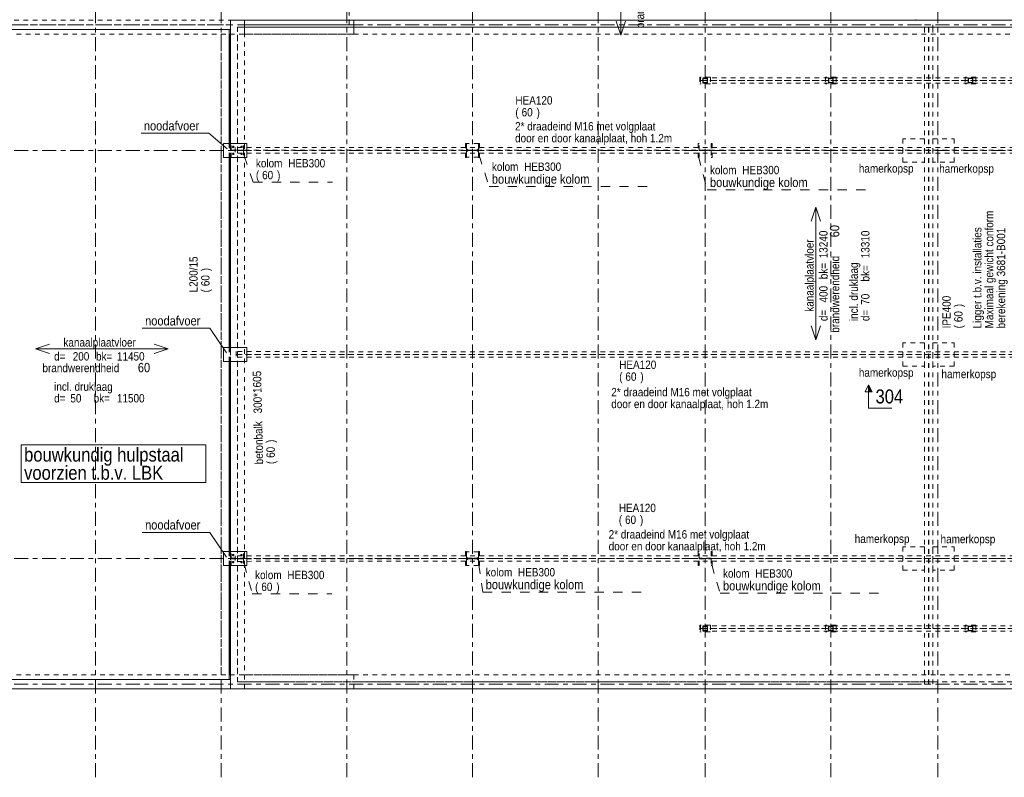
# Model space of a CAD drawing. Header units: millimetres. Extents: x -931 to -90, y -1396 to -802.
# Tile 19 of 29: x -760 to -548, y -1103 to -940. Entities that reach past the tile are written whole.
import ezdxf

# ---------------------------------------------------------------- set-up
doc = ezdxf.new("R2010")
doc.units = ezdxf.units.MM
for name, pattern in [('XKITLINE00', [0]), ('XKITLINE01', [4, 1, -1, 1, -1]), ('XKITLINE02', [4, 2, -2]), ('XKITLINE03', [6, 3, -1, 1, -1])]:
    doc.linetypes.add(name, pattern=pattern)
for name, color, linetype, lineweight in [('Onderbreken', 7, 'Continuous', 0), ('Onderdeel', 2, 'Continuous', 0), ('Onderdeel label', 2, 'Continuous', 0), ('Stramien', 4, 'Continuous', 0), ('Tekst', 7, 'Continuous', 0)]:
    doc.layers.add(name, color=color, linetype=linetype, lineweight=lineweight)
doc.styles.add('ARIAL', font='arial.ttf')

msp = doc.modelspace()

# ---------------------------------------------------------------- hatches: boundary and pattern name
at = {"layer": 'Onderbreken'}
msp.add_hatch(color=256, dxfattribs=at).paths.add_polyline_path([(-577.21, -1020.18), (-577.21, -1018.68), (-576.46, -1020.18)], flags=17)

# ---------------------------------------------------------------- linework, layer by layer
at = {"layer": 'Onderbreken', "linetype": 'XKITLINE00', "lineweight": 0}
for p, q in [((-577.96, -1020.18), (-577.21, -1018.68)), ((-577.21, -1018.68), (-576.46, -1020.18)), ((-577.21, -1023.68), (-577.21, -1018.68)), ((-576.46, -1020.18), (-577.96, -1020.18)), ((-577.21, -1023.68), (-572.21, -1023.68))]:
    msp.add_line(p, q, dxfattribs=at)
at = {"layer": 'Onderdeel', "linetype": 'XKITLINE01', "lineweight": 0}
for p, q in [((-688.81, -938.32), (-688.81, -940.32)), ((-860.81, -940.32), (-687.82, -940.32)), ((-714.34, -941.31), (-800.91, -941.32)), ((-800.91, -941.32), (-714.34, -941.31)), ((-714.34, -941.31), (-714.34, -940.32)), ((-714.34, -1084.01), (-714.34, -940.32)), ((-714.34, -940.32), (-711.34, -940.32)), ((-714.34, -940.32), (-712.84, -940.32)), ((-714.34, -940.32), (-711.34, -940.32)), ((-714.34, -940.32), (-714.34, -941.31)), ((-714.34, -942.31), (-714.34, -941.31)), ((-711.34, -940.32), (-712.84, -940.32)), ((-711.34, -941.81), (-711.34, -940.32)), ((-711.34, -940.32), (-711.34, -941.81)), ((-711.34, -941.32), (-711.34, -940.32)), ((-711.34, -940.32), (-687.82, -940.32)), ((-711.34, -941.81), (-711.34, -940.32)), ((-711.34, -941.32), (-688.81, -941.32)), ((-687.82, -941.32), (-711.34, -941.33)), ((-688.81, -941.32), (-711.34, -941.33)), ((-711.34, -941.33), (-711.34, -943.33)), ((-688.81, -941.32), (-688.81, -940.31)), ((-688.81, -940.32), (-567.08, -940.32)), ((-688.81, -941.32), (-688.81, -941.32)), ((-687.82, -940.32), (-480.82, -940.32)), ((-687.82, -941.81), (-687.82, -940.32)), ((-687.82, -943.32), (-687.82, -940.32)), ((-687.82, -941.81), (-687.82, -940.32)), ((-687.82, -941.32), (-687.82, -943.32)), ((-567.08, -940.31), (-567.08, -940.32)), ((-567.08, -940.32), (-567.08, -940.31)), ((-565.21, -941.32), (-563.41, -941.32)), ((-565.21, -1083.01), (-565.21, -941.32)), ((-564.36, -1083.01), (-564.36, -941.32)), ((-564.27, -1083.01), (-564.27, -941.32)), ((-563.41, -941.81), (-563.41, -941.32)), ((-770.31, -942.32), (-714.64, -942.31)), ((-770.31, -943.32), (-714.64, -943.32)), ((-769.31, -942.32), (-714.64, -942.32)), ((-716.34, -943.32), (-714.64, -943.32)), ((-716.34, -943.32), (-716.34, -1081.01)), ((-714.49, -943.32), (-687.82, -943.32)), ((-714.34, -943.33), (-714.34, -942.31)), ((-714.34, -943.32), (-714.34, -1081.01)), ((-711.34, -941.81), (-712.84, -941.81)), ((-712.84, -941.81), (-712.84, -1082.51)), ((-712.84, -941.81), (-712.84, -1082.51)), ((-712.84, -1082.51), (-712.84, -941.82)), ((-712.84, -941.82), (-712.84, -1082.51)), ((-711.34, -1084.01), (-711.34, -941.82)), ((-711.34, -943.32), (-711.34, -941.82)), ((-711.34, -943.33), (-687.82, -943.32)), ((-711.34, -943.32), (-687.82, -943.32)), ((-687.82, -943.32), (-687.82, -941.82)), ((-687.82, -943.32), (-687.82, -941.82)), ((-480.82, -943.32), (-687.82, -943.32)), ((-563.41, -1083.01), (-563.41, -941.82)), ((-611.16, -952.58), (-613.46, -952.58)), ((-613.46, -952.58), (-613.46, -954.03)), ((-611.16, -954.03), (-613.46, -954.03)), ((-481.82, -952.7), (-613.31, -952.7)), ((-613.31, -952.7), (-613.31, -953.9)), ((-613.31, -953.28), (-481.82, -953.28)), ((-481.82, -953.33), (-613.31, -953.33)), ((-481.82, -953.9), (-613.31, -953.9)), ((-612.81, -952.8), (-612.81, -953.8)), ((-611.81, -952.8), (-612.81, -952.8)), ((-612.81, -953.8), (-611.81, -953.8)), ((-612.76, -953.75), (-612.76, -952.85)), ((-612.76, -952.85), (-611.86, -952.85)), ((-611.86, -953.75), (-612.76, -953.75)), ((-611.86, -952.85), (-611.86, -953.75)), ((-611.81, -953.8), (-611.81, -952.8)), ((-611.16, -952.58), (-611.16, -954.03)), ((-584.16, -952.58), (-586.46, -952.58)), ((-586.46, -952.58), (-586.46, -954.03)), ((-584.16, -954.03), (-586.46, -954.03)), ((-585.81, -952.8), (-585.81, -953.8)), ((-584.81, -952.8), (-585.81, -952.8)), ((-585.81, -953.8), (-584.81, -953.8)), ((-585.76, -953.75), (-585.76, -952.85)), ((-585.76, -952.85), (-584.86, -952.85)), ((-584.86, -953.75), (-585.76, -953.75)), ((-584.86, -952.85), (-584.86, -953.75)), ((-584.81, -953.8), (-584.81, -952.8)), ((-584.16, -952.58), (-584.16, -954.03)), ((-554.16, -952.58), (-556.46, -952.58)), ((-556.46, -952.58), (-556.46, -954.03)), ((-554.16, -954.03), (-556.46, -954.03)), ((-555.81, -952.8), (-555.81, -953.8)), ((-554.81, -952.8), (-555.81, -952.8)), ((-555.81, -953.8), (-554.81, -953.8)), ((-555.76, -953.75), (-555.76, -952.85)), ((-555.76, -952.85), (-554.86, -952.85)), ((-554.86, -953.75), (-555.76, -953.75)), ((-554.86, -952.85), (-554.86, -953.75)), ((-554.81, -953.8), (-554.81, -952.8)), ((-554.16, -952.58), (-554.16, -954.03)), ((-714.64, -969.81), (-714.64, -966.81)), ((-714.49, -969.81), (-714.49, -966.81)), ((-714.34, -969.81), (-714.34, -966.81)), ((-711.34, -966.81), (-714.34, -966.81)), ((-714.34, -966.81), (-714.34, -969.81)), ((-714.15, -966.81), (-714.34, -966.81)), ((-714.34, -966.81), (-714.34, -969.81)), ((-714.15, -968.26), (-714.15, -966.81)), ((-711.53, -968.26), (-711.53, -966.81)), ((-711.34, -966.81), (-711.53, -966.81)), ((-711.34, -966.81), (-711.34, -969.81)), ((-711.34, -969.81), (-711.34, -966.81)), ((-663.62, -966.81), (-663.81, -966.81)), ((-663.81, -966.81), (-663.81, -969.81)), ((-663.81, -969.81), (-663.81, -966.81)), ((-663.81, -966.81), (-663.62, -966.81)), ((-663.81, -969.81), (-663.81, -966.81)), ((-663.62, -968.26), (-663.62, -966.81)), ((-663.62, -966.81), (-663.62, -968.26)), ((-663.62, -968.26), (-663.62, -966.81)), ((-663.6, -966.86), (-663.6, -967.99)), ((-661.02, -966.86), (-663.6, -966.86)), ((-663.6, -966.86), (-663.6, -967.99)), ((-661.02, -966.86), (-663.6, -966.86)), ((-661.02, -967.99), (-661.02, -966.86)), ((-661.02, -967.99), (-661.02, -966.86)), ((-661, -966.81), (-661, -968.26)), ((-660.81, -966.81), (-661, -966.81)), ((-661, -968.26), (-661, -966.81)), ((-661, -966.81), (-660.81, -966.81)), ((-661, -966.81), (-661, -968.26)), ((-660.81, -969.81), (-660.81, -966.81)), ((-660.81, -966.81), (-660.81, -969.81)), ((-660.81, -969.81), (-660.81, -966.81)), ((-613.62, -966.81), (-613.81, -966.81)), ((-613.81, -969.81), (-613.81, -966.81)), ((-613.62, -968.26), (-613.62, -966.81)), ((-611, -966.81), (-611, -968.26)), ((-610.81, -966.81), (-611, -966.81)), ((-610.81, -969.81), (-610.81, -966.81)), ((-565.21, -965.82), (-569.83, -965.82)), ((-569.83, -965.82), (-569.83, -970.82)), ((-569.83, -965.82), (-569.83, -970.82)), ((-565.21, -970.82), (-565.21, -965.82)), ((-563.42, -970.82), (-563.42, -965.82)), ((-563.42, -965.82), (-558.8, -965.82)), ((-558.8, -965.82), (-558.8, -970.82)), ((-714.15, -968.26), (-711.53, -968.26)), ((-714.15, -969.81), (-714.15, -968.37)), ((-714.15, -968.37), (-711.53, -968.37)), ((-713.88, -967.56), (-713.81, -967.44)), ((-713.81, -967.68), (-713.88, -967.56)), ((-713.88, -969.06), (-713.81, -968.94)), ((-713.81, -969.18), (-713.88, -969.06)), ((-713.81, -967.44), (-713.67, -967.44)), ((-713.67, -967.68), (-713.81, -967.68)), ((-713.81, -968.94), (-713.67, -968.94)), ((-713.67, -967.44), (-713.6, -967.56)), ((-713.6, -967.56), (-713.67, -967.68)), ((-713.67, -968.94), (-713.6, -969.06)), ((-713.6, -969.06), (-713.67, -969.18)), ((-481.82, -967.7), (-713.33, -967.71)), ((-713.33, -967.71), (-713.33, -968.91)), ((-713.33, -968.29), (-481.82, -968.27)), ((-481.82, -968.32), (-713.33, -968.34)), ((-481.82, -968.9), (-713.33, -968.91)), ((-712.08, -967.56), (-712.01, -967.44)), ((-712.01, -967.68), (-712.08, -967.56)), ((-712.08, -969.06), (-712.01, -968.94)), ((-712.01, -969.18), (-712.08, -969.06)), ((-712.01, -967.44), (-711.87, -967.44)), ((-711.87, -967.68), (-712.01, -967.68)), ((-712.01, -968.94), (-711.87, -968.94)), ((-711.87, -967.44), (-711.8, -967.56)), ((-711.8, -967.56), (-711.87, -967.68)), ((-711.87, -968.94), (-711.8, -969.06)), ((-711.8, -969.06), (-711.87, -969.18)), ((-711.53, -968.37), (-711.53, -969.81)), ((-661, -968.26), (-663.62, -968.26)), ((-663.62, -968.26), (-661, -968.26)), ((-663.62, -969.81), (-663.62, -968.37)), ((-663.62, -968.37), (-661, -968.37)), ((-661, -968.37), (-663.62, -968.37)), ((-663.62, -968.37), (-663.62, -969.81)), ((-663.62, -969.81), (-663.62, -968.37)), ((-663.6, -967.99), (-663.33, -968.26)), ((-663.6, -967.99), (-663.33, -968.26)), ((-663.6, -968.64), (-663.33, -968.37)), ((-663.6, -968.64), (-663.33, -968.37)), ((-663.6, -969.77), (-663.6, -968.64)), ((-663.6, -969.77), (-663.6, -968.64)), ((-663.33, -968.26), (-661.29, -968.26)), ((-663.33, -968.26), (-661.29, -968.26)), ((-663.33, -968.37), (-661.29, -968.37)), ((-663.33, -968.37), (-661.29, -968.37)), ((-661.29, -968.26), (-661.02, -967.99)), ((-661.29, -968.26), (-661.02, -967.99)), ((-661.29, -968.37), (-661.02, -968.64)), ((-661.29, -968.37), (-661.02, -968.64)), ((-661.02, -968.64), (-661.02, -969.77)), ((-661.02, -968.64), (-661.02, -969.77)), ((-661, -968.37), (-661, -969.81)), ((-661, -969.81), (-661, -968.37)), ((-661, -969.81), (-661, -968.37)), ((-611, -968.26), (-613.62, -968.26)), ((-613.62, -969.81), (-613.62, -968.37)), ((-613.62, -968.37), (-611, -968.37)), ((-611, -968.37), (-611, -969.81)), ((-711.34, -969.81), (-714.34, -969.81)), ((-714.34, -969.81), (-714.15, -969.81)), ((-713.67, -969.18), (-713.81, -969.18)), ((-711.87, -969.18), (-712.01, -969.18)), ((-711.53, -969.81), (-711.34, -969.81)), ((-663.81, -969.81), (-663.62, -969.81)), ((-663.62, -969.81), (-663.81, -969.81)), ((-661.02, -969.77), (-663.6, -969.77)), ((-661.02, -969.77), (-663.6, -969.77)), ((-661, -969.81), (-660.81, -969.81)), ((-660.81, -969.81), (-661, -969.81)), ((-613.81, -969.81), (-613.62, -969.81)), ((-611, -969.81), (-610.81, -969.81)), ((-569.83, -970.82), (-565.21, -970.82)), ((-558.8, -970.82), (-563.42, -970.82)), ((-714.64, -1013.66), (-714.64, -1010.66)), ((-714.49, -1013.66), (-714.49, -1010.66)), ((-714.34, -1013.66), (-714.34, -1010.66)), ((-565.21, -1009.68), (-569.83, -1009.68)), ((-569.83, -1009.68), (-569.83, -1014.68)), ((-565.21, -1014.68), (-565.21, -1009.68)), ((-563.42, -1014.68), (-563.41, -1009.68)), ((-563.41, -1009.68), (-558.79, -1009.68)), ((-558.79, -1009.68), (-558.8, -1014.68)), ((-481.82, -1011.57), (-713.13, -1011.56)), ((-713.13, -1011.56), (-713.13, -1012.76)), ((-713.13, -1012.14), (-481.82, -1012.14)), ((-481.82, -1012.19), (-713.13, -1012.19)), ((-481.82, -1012.77), (-713.13, -1012.76)), ((-569.83, -1014.68), (-565.21, -1014.68)), ((-558.8, -1014.68), (-563.42, -1014.68)), ((-565.21, -1053.53), (-569.83, -1053.53)), ((-569.83, -1053.53), (-569.83, -1058.53)), ((-569.83, -1053.53), (-569.83, -1058.53)), ((-565.21, -1058.53), (-565.21, -1053.53)), ((-563.42, -1058.53), (-563.42, -1053.53)), ((-563.42, -1053.53), (-558.8, -1053.53)), ((-558.8, -1053.53), (-558.8, -1058.53)), ((-714.64, -1057.51), (-714.64, -1054.51)), ((-714.49, -1057.51), (-714.49, -1054.51)), ((-714.34, -1057.51), (-714.34, -1054.51)), ((-711.34, -1054.51), (-714.34, -1054.51)), ((-714.34, -1054.51), (-714.34, -1057.51)), ((-714.15, -1054.51), (-714.34, -1054.51)), ((-714.34, -1054.51), (-714.34, -1057.51)), ((-714.15, -1055.96), (-714.15, -1054.51)), ((-713.88, -1055.26), (-713.81, -1055.14)), ((-713.81, -1055.38), (-713.88, -1055.26)), ((-713.81, -1055.14), (-713.67, -1055.14)), ((-713.67, -1055.38), (-713.81, -1055.38)), ((-713.67, -1055.14), (-713.6, -1055.26)), ((-713.6, -1055.26), (-713.67, -1055.38)), ((-481.82, -1055.4), (-713.34, -1055.41)), ((-713.34, -1055.41), (-713.34, -1056.61)), ((-712.08, -1055.26), (-712.01, -1055.14)), ((-712.01, -1055.38), (-712.08, -1055.26)), ((-712.01, -1055.14), (-711.87, -1055.14)), ((-711.87, -1055.38), (-712.01, -1055.38)), ((-711.87, -1055.14), (-711.8, -1055.26)), ((-711.8, -1055.26), (-711.87, -1055.38)), ((-711.53, -1055.96), (-711.53, -1054.51)), ((-711.34, -1054.51), (-711.53, -1054.51)), ((-711.34, -1054.51), (-711.34, -1057.51)), ((-711.34, -1057.51), (-711.34, -1054.51)), ((-663.62, -1054.51), (-663.81, -1054.51)), ((-663.81, -1057.51), (-663.81, -1054.51)), ((-663.81, -1057.51), (-663.81, -1054.51)), ((-663.81, -1054.51), (-663.62, -1054.51)), ((-663.81, -1057.51), (-663.81, -1054.51)), ((-663.62, -1055.96), (-663.62, -1054.51)), ((-663.62, -1054.51), (-663.62, -1055.96)), ((-663.62, -1055.96), (-663.62, -1054.51)), ((-663.6, -1054.56), (-663.6, -1055.69)), ((-661.02, -1054.56), (-663.6, -1054.56)), ((-663.6, -1054.56), (-663.6, -1055.69)), ((-661.02, -1054.56), (-663.6, -1054.56)), ((-663.6, -1055.69), (-663.33, -1055.96)), ((-663.6, -1055.69), (-663.33, -1055.96)), ((-661.29, -1055.96), (-661.02, -1055.69)), ((-661.29, -1055.96), (-661.02, -1055.69)), ((-661.02, -1055.69), (-661.02, -1054.56)), ((-661.02, -1055.69), (-661.02, -1054.56)), ((-661, -1054.51), (-661, -1055.96)), ((-660.81, -1054.51), (-661, -1054.51)), ((-661, -1055.96), (-661, -1054.51)), ((-661, -1054.51), (-660.81, -1054.51)), ((-661, -1054.51), (-661, -1055.96)), ((-660.81, -1057.51), (-660.81, -1054.51)), ((-660.81, -1054.51), (-660.81, -1057.51)), ((-660.81, -1057.51), (-660.81, -1054.51)), ((-613.62, -1054.51), (-613.81, -1054.51)), ((-613.81, -1057.51), (-613.81, -1054.51)), ((-613.62, -1055.96), (-613.62, -1054.51)), ((-611, -1054.51), (-611, -1055.96)), ((-610.81, -1054.51), (-611, -1054.51)), ((-610.81, -1057.51), (-610.81, -1054.51)), ((-711.34, -1057.51), (-714.34, -1057.51)), ((-714.34, -1057.51), (-714.15, -1057.51)), ((-714.15, -1055.96), (-711.53, -1055.96)), ((-714.15, -1057.51), (-714.15, -1056.07)), ((-714.15, -1056.07), (-711.53, -1056.07)), ((-713.88, -1056.76), (-713.81, -1056.64)), ((-713.81, -1056.88), (-713.88, -1056.76)), ((-713.81, -1056.64), (-713.67, -1056.64)), ((-713.67, -1056.88), (-713.81, -1056.88)), ((-713.67, -1056.64), (-713.6, -1056.76)), ((-713.6, -1056.76), (-713.67, -1056.88)), ((-713.34, -1055.99), (-481.82, -1055.97)), ((-481.82, -1056.02), (-713.34, -1056.04)), ((-481.82, -1056.6), (-713.34, -1056.61)), ((-712.08, -1056.76), (-712.01, -1056.64)), ((-712.01, -1056.88), (-712.08, -1056.76)), ((-712.01, -1056.64), (-711.87, -1056.64)), ((-711.87, -1056.88), (-712.01, -1056.88)), ((-711.87, -1056.64), (-711.8, -1056.76)), ((-711.8, -1056.76), (-711.87, -1056.88)), ((-711.53, -1056.07), (-711.53, -1057.51)), ((-711.53, -1057.51), (-711.34, -1057.51)), ((-663.81, -1057.51), (-663.62, -1057.51)), ((-663.62, -1057.51), (-663.81, -1057.51)), ((-661, -1055.96), (-663.62, -1055.96)), ((-663.62, -1055.96), (-661, -1055.96)), ((-663.62, -1057.51), (-663.62, -1056.07)), ((-663.62, -1056.07), (-661, -1056.07)), ((-661, -1056.07), (-663.62, -1056.07)), ((-663.62, -1056.07), (-663.62, -1057.51)), ((-663.62, -1057.51), (-663.62, -1056.07)), ((-663.6, -1056.34), (-663.33, -1056.07)), ((-663.6, -1056.34), (-663.33, -1056.07)), ((-663.6, -1057.47), (-663.6, -1056.34)), ((-663.6, -1057.47), (-663.6, -1056.34)), ((-661.02, -1057.47), (-663.6, -1057.47)), ((-661.02, -1057.47), (-663.6, -1057.47)), ((-663.33, -1055.96), (-661.29, -1055.96)), ((-663.33, -1055.96), (-661.29, -1055.96)), ((-663.33, -1056.07), (-661.29, -1056.07)), ((-663.33, -1056.07), (-661.29, -1056.07)), ((-661.29, -1056.07), (-661.02, -1056.34)), ((-661.29, -1056.07), (-661.02, -1056.34)), ((-661.02, -1056.34), (-661.02, -1057.47)), ((-661.02, -1056.34), (-661.02, -1057.47)), ((-661, -1056.07), (-661, -1057.51)), ((-661, -1057.51), (-661, -1056.07)), ((-661, -1057.51), (-661, -1056.07)), ((-661, -1057.51), (-660.81, -1057.51)), ((-660.81, -1057.51), (-661, -1057.51)), ((-613.81, -1057.51), (-613.62, -1057.51)), ((-611, -1055.96), (-613.62, -1055.96)), ((-613.62, -1057.51), (-613.62, -1056.07)), ((-613.62, -1056.07), (-611, -1056.07)), ((-611, -1056.07), (-611, -1057.51)), ((-611, -1057.51), (-610.81, -1057.51)), ((-569.83, -1058.53), (-565.21, -1058.53)), ((-558.8, -1058.53), (-563.42, -1058.53)), ((-611.16, -1070.32), (-613.46, -1070.32)), ((-613.46, -1070.32), (-613.46, -1071.77)), ((-481.82, -1070.44), (-613.31, -1070.44)), ((-613.31, -1070.44), (-613.31, -1071.64)), ((-612.81, -1070.54), (-612.81, -1071.54)), ((-611.81, -1070.54), (-612.81, -1070.54)), ((-612.76, -1071.49), (-612.76, -1070.59)), ((-612.76, -1070.59), (-611.86, -1070.59)), ((-611.86, -1070.59), (-611.86, -1071.49)), ((-611.81, -1071.54), (-611.81, -1070.54)), ((-611.16, -1070.32), (-611.16, -1071.77)), ((-584.16, -1070.32), (-586.46, -1070.32)), ((-586.46, -1070.32), (-586.46, -1071.77)), ((-585.81, -1070.54), (-585.81, -1071.54)), ((-584.81, -1070.54), (-585.81, -1070.54)), ((-585.76, -1071.49), (-585.76, -1070.59)), ((-585.76, -1070.59), (-584.86, -1070.59)), ((-584.86, -1070.59), (-584.86, -1071.49)), ((-584.81, -1071.54), (-584.81, -1070.54)), ((-584.16, -1070.32), (-584.16, -1071.77)), ((-554.16, -1070.32), (-556.46, -1070.32)), ((-556.46, -1070.32), (-556.46, -1071.77)), ((-555.81, -1070.54), (-555.81, -1071.54)), ((-554.81, -1070.54), (-555.81, -1070.54)), ((-555.76, -1071.49), (-555.76, -1070.59)), ((-555.76, -1070.59), (-554.86, -1070.59)), ((-554.86, -1070.59), (-554.86, -1071.49)), ((-554.81, -1071.54), (-554.81, -1070.54)), ((-554.16, -1070.32), (-554.16, -1071.77)), ((-611.16, -1071.77), (-613.46, -1071.77)), ((-613.31, -1071.02), (-481.82, -1071.02)), ((-481.82, -1071.07), (-613.31, -1071.07)), ((-481.82, -1071.64), (-613.31, -1071.64)), ((-612.81, -1071.54), (-611.81, -1071.54)), ((-611.86, -1071.49), (-612.76, -1071.49)), ((-584.16, -1071.77), (-586.46, -1071.77)), ((-585.81, -1071.54), (-584.81, -1071.54)), ((-584.86, -1071.49), (-585.76, -1071.49)), ((-554.16, -1071.77), (-556.46, -1071.77)), ((-555.81, -1071.54), (-554.81, -1071.54)), ((-554.86, -1071.49), (-555.76, -1071.49)), ((-770.31, -1081.01), (-714.64, -1081.01)), ((-716.34, -1081.01), (-714.64, -1081.01)), ((-714.49, -1081.01), (-687.81, -1081.01)), ((-711.34, -1084.01), (-711.34, -1081.01)), ((-711.34, -1081.01), (-687.82, -1081.01)), ((-687.82, -1084.01), (-687.82, -1081.01)), ((-480.82, -1081.01), (-687.81, -1081.01)), ((-687.81, -1081.01), (-687.81, -1084.01)), ((-687.81, -1084.01), (-687.81, -1081.01)), ((-714.64, -1082.01), (-769.31, -1082.01)), ((-769.31, -1082.01), (-714.64, -1082.01)), ((-565.21, -1082.51), (-712.84, -1082.51)), ((-482.32, -1082.51), (-712.84, -1082.51)), ((-712.84, -1082.51), (-711.34, -1082.51)), ((-711.34, -1084.01), (-711.34, -1082.51)), ((-565.21, -1082.51), (-563.41, -1082.51)), ((-565.21, -1082.51), (-564.36, -1082.51)), ((-565.21, -1082.51), (-563.41, -1082.51)), ((-565.21, -1083.01), (-563.41, -1083.01)), ((-564.27, -1082.51), (-563.41, -1082.51)), ((-563.41, -1082.51), (-482.32, -1082.51)), ((-772.31, -1084.01), (-714.34, -1084.01)), ((-714.34, -1084.01), (-711.34, -1084.01)), ((-714.34, -1084.01), (-687.81, -1084.01)), ((-711.34, -1084.01), (-687.82, -1084.01)), ((-687.81, -1084.01), (-480.82, -1084.01))]:
    msp.add_line(p, q, dxfattribs=at)
at = {"layer": 'Onderdeel', "linetype": 'XKITLINE00', "lineweight": 0}
for p, q in [((-714.34, -940.31), (-712.84, -940.31)), ((-714.34, -966.81), (-714.34, -940.31)), ((-714.34, -940.32), (-714.34, -942.31)), ((-714.34, -941.32), (-714.34, -940.32)), ((-714.34, -942.31), (-714.34, -941.31)), ((-712.84, -940.31), (-480.82, -940.32)), ((-688.81, -940.31), (-688.81, -940.16)), ((-567.08, -940.31), (-567.08, -940.16)), ((-714.64, -942.31), (-714.34, -942.31)), ((-714.64, -942.32), (-714.64, -966.81)), ((-714.64, -943.32), (-714.49, -943.32)), ((-714.64, -943.32), (-714.34, -943.32)), ((-714.49, -966.81), (-714.49, -943.32)), ((-712.84, -941.81), (-482.32, -941.82)), ((-712.84, -941.81), (-712.84, -941.82)), ((-712.84, -941.82), (-565.21, -941.82)), ((-712.84, -941.82), (-712.84, -941.82)), ((-711.34, -941.82), (-711.34, -941.81)), ((-711.34, -941.82), (-711.34, -941.81)), ((-687.82, -941.82), (-687.82, -941.81)), ((-687.82, -941.82), (-687.82, -941.81)), ((-565.21, -941.82), (-565.21, -941.81)), ((-563.41, -941.82), (-565.21, -941.82)), ((-563.41, -941.82), (-563.41, -941.81)), ((-715.84, -969.81), (-715.84, -966.81)), ((-715.84, -966.81), (-710.84, -966.81)), ((-710.84, -969.81), (-710.84, -966.81)), ((-715.84, -969.81), (-710.84, -969.81)), ((-714.64, -1010.66), (-714.64, -969.81)), ((-714.49, -1010.66), (-714.49, -969.81)), ((-714.34, -1010.66), (-714.34, -969.81)), ((-715.84, -1013.66), (-715.84, -1010.66)), ((-715.84, -1010.66), (-710.84, -1010.66)), ((-710.84, -1013.66), (-710.84, -1010.66)), ((-715.84, -1013.66), (-710.84, -1013.66)), ((-714.64, -1054.51), (-714.64, -1013.66)), ((-714.49, -1054.51), (-714.49, -1013.66)), ((-714.34, -1054.51), (-714.34, -1013.66)), ((-715.84, -1057.51), (-715.84, -1054.51)), ((-715.84, -1054.51), (-710.84, -1054.51)), ((-710.84, -1057.51), (-710.84, -1054.51)), ((-715.84, -1057.51), (-710.84, -1057.51)), ((-714.64, -1082.01), (-714.64, -1057.51)), ((-714.49, -1081.01), (-714.49, -1057.51)), ((-714.34, -1084.01), (-714.34, -1057.51)), ((-714.64, -1081.01), (-714.34, -1081.01)), ((-714.64, -1081.01), (-714.49, -1081.01)), ((-769.31, -1082.01), (-714.34, -1082.01)), ((-714.64, -1082.01), (-714.64, -1082.01)), ((-714.34, -1082.01), (-714.34, -1084.01)), ((-714.34, -1084.01), (-714.34, -1082.01)), ((-772.32, -1084.01), (-714.34, -1084.01)), ((-714.34, -1084.01), (-712.84, -1084.01)), ((-714.34, -1084.01), (-714.34, -1084.01)), ((-712.84, -1084.01), (-480.82, -1084.01))]:
    msp.add_line(p, q, dxfattribs=at)
at = {"layer": 'Onderdeel', "linetype": 'XKITLINE01', "lineweight": 0}
for centre, radius, start, end in [((-713.74, -967.56), 0.15, 89.9985, 269.9985), ((-713.74, -967.56), 0.15, 119.9985, 299.9985), ((-713.74, -969.06), 0.15, 89.9985, 269.9985), ((-713.74, -969.06), 0.15, 119.9985, 299.9985), ((-713.74, -967.56), 0.08, 89.9985, 269.9985), ((-713.74, -967.56), 0.08, 134.9985, 314.9985), ((-713.74, -969.06), 0.08, 89.9985, 269.9985), ((-713.74, -969.06), 0.08, 134.9985, 314.9985), ((-713.74, -967.56), 0.15, 299.9985, 119.9985), ((-713.74, -969.06), 0.15, 299.9985, 119.9985), ((-713.74, -967.56), 0.08, 314.9985, 134.9985), ((-713.74, -969.06), 0.08, 314.9985, 134.9985), ((-713.74, -967.56), 0.15, 269.9985, 89.9985), ((-713.74, -967.56), 0.08, 269.9985, 89.9985), ((-713.74, -969.06), 0.15, 269.9985, 89.9985), ((-713.74, -969.06), 0.08, 269.9985, 89.9985), ((-711.94, -967.56), 0.15, 89.9985, 269.9985), ((-711.94, -967.56), 0.15, 119.9985, 299.9985), ((-711.94, -969.06), 0.15, 89.9985, 269.9985), ((-711.94, -969.06), 0.15, 119.9985, 299.9985), ((-711.94, -967.56), 0.08, 89.9985, 269.9985), ((-711.94, -967.56), 0.08, 134.9985, 314.9985), ((-711.94, -969.06), 0.08, 89.9985, 269.9985), ((-711.94, -969.06), 0.08, 134.9985, 314.9985), ((-711.94, -967.56), 0.15, 299.9985, 119.9985), ((-711.94, -969.06), 0.15, 299.9985, 119.9985), ((-711.94, -967.56), 0.08, 314.9985, 134.9985), ((-711.94, -969.06), 0.08, 314.9985, 134.9985), ((-711.94, -967.56), 0.15, 269.9985, 89.9985), ((-711.94, -967.56), 0.08, 269.9985, 89.9985), ((-711.94, -969.06), 0.15, 269.9985, 89.9985), ((-711.94, -969.06), 0.08, 269.9985, 89.9985), ((-713.74, -1055.26), 0.15, 89.9985, 269.9985), ((-713.74, -1055.26), 0.15, 119.9985, 299.9985), ((-713.74, -1055.26), 0.08, 89.9985, 269.9985), ((-713.74, -1055.26), 0.08, 134.9985, 314.9985), ((-713.74, -1055.26), 0.15, 299.9985, 119.9985), ((-713.74, -1055.26), 0.08, 314.9985, 134.9985), ((-713.74, -1055.26), 0.15, 269.9985, 89.9985), ((-713.74, -1055.26), 0.08, 269.9985, 89.9985), ((-711.94, -1055.26), 0.15, 89.9985, 269.9985), ((-711.94, -1055.26), 0.15, 119.9985, 299.9985), ((-711.94, -1055.26), 0.08, 89.9985, 269.9985), ((-711.94, -1055.26), 0.08, 134.9985, 314.9985), ((-711.94, -1055.26), 0.15, 299.9985, 119.9985), ((-711.94, -1055.26), 0.08, 314.9985, 134.9985), ((-711.94, -1055.26), 0.15, 269.9985, 89.9985), ((-711.94, -1055.26), 0.08, 269.9985, 89.9985), ((-713.74, -1056.76), 0.15, 89.9985, 269.9985), ((-713.74, -1056.76), 0.15, 119.9985, 299.9985), ((-713.74, -1056.76), 0.08, 89.9985, 269.9985), ((-713.74, -1056.76), 0.08, 134.9985, 314.9985), ((-713.74, -1056.76), 0.15, 299.9985, 119.9985), ((-713.74, -1056.76), 0.08, 314.9985, 134.9985), ((-713.74, -1056.76), 0.15, 269.9985, 89.9985), ((-713.74, -1056.76), 0.08, 269.9985, 89.9985), ((-711.94, -1056.76), 0.15, 89.9985, 269.9985), ((-711.94, -1056.76), 0.15, 119.9985, 299.9985), ((-711.94, -1056.76), 0.08, 89.9985, 269.9985), ((-711.94, -1056.76), 0.08, 134.9985, 314.9985), ((-711.94, -1056.76), 0.15, 299.9985, 119.9985), ((-711.94, -1056.76), 0.08, 314.9985, 134.9985), ((-711.94, -1056.76), 0.15, 269.9985, 89.9985), ((-711.94, -1056.76), 0.08, 269.9985, 89.9985)]:
    msp.add_arc(centre, radius, start, end, dxfattribs=at)
at = {"layer": 'Onderdeel label', "linetype": 'XKITLINE00', "lineweight": 0}
for p, q in [((-630.43, -943.57), (-630.43, -915.07)), ((-630.43, -943.57), (-631.43, -940.57)), ((-630.43, -943.57), (-629.43, -940.57)), ((-733.55, -964.63), (-719, -964.63)), ((-715.01, -968), (-719, -964.63)), ((-589.51, -983.49), (-588.51, -980.49)), ((-588.51, -1008.99), (-588.51, -980.49)), ((-588.51, -980.49), (-587.51, -983.49)), ((-733.28, -1006.53), (-718.74, -1006.53)), ((-715.16, -1011.83), (-718.74, -1006.53)), ((-588.51, -1008.99), (-589.51, -1005.99)), ((-588.51, -1008.99), (-587.51, -1005.99)), ((-756.23, -1010.97), (-753.23, -1009.97)), ((-756.23, -1010.97), (-727.73, -1010.97)), ((-756.23, -1010.97), (-753.23, -1011.97)), ((-730.73, -1009.97), (-727.73, -1010.97)), ((-727.73, -1010.97), (-730.73, -1011.97)), ((-733.28, -1050.38), (-718.74, -1050.38)), ((-715.16, -1055.68), (-718.74, -1050.38))]:
    msp.add_line(p, q, dxfattribs=at)
at = {"layer": 'Onderdeel label', "linetype": 'XKITLINE02', "lineweight": 0}
for p, q in [((-711.42, -969.47), (-709.47, -975.12)), ((-660.89, -969.35), (-658.76, -976.07)), ((-613.76, -969.66), (-611.89, -976.79)), ((-709.47, -975.12), (-692.39, -975.12)), ((-658.76, -976.07), (-624.04, -976.07)), ((-611.89, -976.79), (-577.17, -976.79)), ((-711.42, -1057.08), (-709.64, -1063.59)), ((-660.95, -1057.34), (-660.08, -1063.2)), ((-610.92, -1057.28), (-609.09, -1063.46)), ((-709.64, -1063.59), (-692.56, -1063.59)), ((-660.08, -1063.2), (-625.36, -1063.2)), ((-609.09, -1063.46), (-574.37, -1063.46))]:
    msp.add_line(p, q, dxfattribs=at)
at = {"layer": 'Stramien', "linetype": 'XKITLINE03', "lineweight": 0}
for p, q in [((-743.31, -1103.01), (-743.31, -840.31)), ((-716.31, -1103.01), (-716.31, -840.31)), ((-689.31, -1103.01), (-689.31, -840.31)), ((-662.31, -1103.01), (-662.31, -840.31)), ((-635.31, -1103.01), (-635.31, -840.31)), ((-612.31, -1103.01), (-612.31, -840.31)), ((-585.31, -1103.01), (-585.31, -840.31)), ((-562.31, -1103.01), (-562.31, -840.31)), ((-880.81, -941.31), (-449.08, -941.31)), ((-880.81, -968.31), (-449.08, -968.31)), ((-880.81, -1056.01), (-449.08, -1056.01)), ((-880.81, -1083.01), (-449.08, -1083.01))]:
    msp.add_line(p, q, dxfattribs=at)
at = {"layer": 'Tekst', "linetype": 'XKITLINE00', "lineweight": 0}
for p, q in [((-759.28, -1031.58), (-719.6, -1031.58)), ((-759.28, -1039.68), (-759.28, -1031.58)), ((-719.6, -1039.68), (-719.6, -1031.58)), ((-759.28, -1039.68), (-719.6, -1039.68))]:
    msp.add_line(p, q, dxfattribs=at)

# ---------------------------------------------------------------- texts
at = {"layer": 'Onderbreken', "style": 'ARIAL', "width": 0.85}
msp.add_text('304', height=3, dxfattribs=at).set_placement((-575.71, -1022.68))
at = {"layer": 'Onderdeel label', "style": 'ARIAL', "width": 0.85}
for s, height, rotation, p in [('brandwerendheid', 1.8, 90.0003, (-625.43, -942.07)), ('HEA120', 1.8, 0.0057, (-653.1, -958.47)), ('(', 1.8, 0.0057, (-653.1, -961.02)), ('60', 1.8, 0.0057, (-651.76, -961.02)), (')', 1.8, 0.0057, (-648.55, -961.02)), ('13240', 1.8, 90, (-586.01, -991.49)), ('60', 2, 90, (-583.51, -986.99)), ('13310', 1.8, 90, (-577.01, -991.49)), ('kanaalplaatvloer', 1.8, 90, (-589.01, -1002.99)), ('brandwerendheid', 1.8, 90, (-583.51, -1007.49)), ('L200/15', 1.8, 90.0002, (-721.38, -998.83)), ('incl. druklaag', 1.8, 90, (-579.51, -1004.99)), (')', 1.8, 90.0002, (-718.83, -994.28)), ('bk=', 1.8, 90, (-586.01, -995.99)), ('bk=', 1.8, 90, (-577.01, -996.49)), ('60', 1.8, 90.0002, (-718.83, -997.49)), ('(', 1.8, 90.0002, (-718.83, -998.83)), ('400', 1.8, 90, (-586.01, -1000.99)), ('70', 1.8, 90, (-577.01, -1001.49)), ('IPE400', 1.8, 90.0002, (-559.56, -1006.56)), ('d=', 1.8, 90, (-586.01, -1004.99)), ('d=', 1.8, 90, (-577.01, -1004.99)), (')', 1.8, 90.0002, (-557.01, -1002.01)), ('60', 1.8, 90.0002, (-557.01, -1005.22)), ('(', 1.8, 90.0002, (-557.01, -1006.56)), ('kanaalplaatvloer', 1.8, 0, (-750.23, -1010.47)), ('d=', 1.8, 0, (-752.23, -1013.47)), ('200', 1.8, 0, (-748.23, -1013.47)), ('bk=', 1.8, 0, (-743.23, -1013.47)), ('11450', 1.8, 0, (-738.73, -1013.47)), ('brandwerendheid', 1.8, 0, (-754.73, -1015.97)), ('60', 2, 0, (-734.23, -1015.97)), ('300*1605', 1.8, 91.2951, (-707.55, -1024.81)), ('incl. druklaag', 1.8, 0, (-752.23, -1019.97)), ('d=', 1.8, 0, (-752.23, -1022.47)), ('50', 1.8, 0, (-748.73, -1022.47)), ('bk=', 1.8, 0, (-743.73, -1022.47)), ('11500', 1.8, 0, (-738.73, -1022.47)), ('betonbalk', 1.8, 91.2951, (-707.3, -1035.76)), (')', 1.8, 91.2951, (-704.85, -1031.15)), ('60', 1.8, 91.2951, (-704.78, -1034.36)), ('(', 1.8, 91.2951, (-704.75, -1035.7)), ('HEA120', 1.8, 0.0057, (-630.88, -1046.03)), ('(', 1.8, 0.0057, (-630.88, -1048.58)), ('60', 1.8, 0.0057, (-629.54, -1048.58)), (')', 1.8, 0.0057, (-626.33, -1048.58))]:
    msp.add_text(s, height=height, rotation=rotation, dxfattribs=at).set_placement(p)
for s, height, p in [('noodafvoer', 2, (-732.95, -964.03)), ('kolom', 1.8, (-708.87, -971.97)), ('HEB300', 1.8, (-701.93, -971.97)), ('kolom', 1.8, (-658.16, -972.72)), ('HEB300', 1.8, (-651.22, -972.72)), ('(', 1.8, (-708.87, -974.52)), ('60', 1.8, (-707.53, -974.52)), (')', 1.8, (-704.32, -974.52)), ('bouwkundige kolom', 2, (-658.16, -975.47)), ('kolom', 1.8, (-611.29, -973.44)), ('HEB300', 1.8, (-604.35, -973.44)), ('bouwkundige kolom', 2, (-611.29, -976.19)), ('noodafvoer', 2, (-732.68, -1005.93)), ('HEA120', 1.8, (-630.79, -1015.27)), ('(', 1.8, (-630.79, -1017.82)), ('60', 1.8, (-629.46, -1017.82)), (')', 1.8, (-626.25, -1017.82)), ('noodafvoer', 2, (-732.68, -1049.78)), ('kolom', 1.8, (-659.48, -1059.85)), ('kolom', 1.8, (-709.04, -1060.44)), ('HEB300', 1.8, (-702.1, -1060.44)), ('HEB300', 1.8, (-652.54, -1059.85)), ('kolom', 1.8, (-608.49, -1060.11)), ('HEB300', 1.8, (-601.54, -1060.11)), ('(', 1.8, (-709.04, -1062.99)), ('60', 1.8, (-707.7, -1062.99)), (')', 1.8, (-704.49, -1062.99)), ('bouwkundige kolom', 2, (-659.48, -1062.6)), ('bouwkundige kolom', 2, (-608.49, -1062.86))]:
    msp.add_text(s, height=height, dxfattribs=at).set_placement(p)
at = {"layer": 'Tekst', "style": 'ARIAL', "width": 0.85}
for s, height, p in [('2* draadeind M16 met volgplaat', 1.8, (-653.17, -964.03)), ('door en door kanaalplaat, hoh 1.2m', 1.8, (-653.17, -966.58)), ('hamerkopsp', 1.8, (-579.3, -973.09)), ('hamerkopsp', 1.8, (-562.03, -973.12)), ('hamerkopsp', 1.8, (-579.3, -1016.95)), ('hamerkopsp', 1.8, (-561.54, -1017.26)), ('2* draadeind M16 met volgplaat', 1.8, (-632.5, -1021.15)), ('door en door kanaalplaat, hoh 1.2m', 1.8, (-632.5, -1023.7)), ('bouwkundig hulpstaal', 3, (-758.68, -1035.18)), ('voorzien t.b.v. LBK', 3, (-758.68, -1039.08)), ('2* draadeind M16 met volgplaat', 1.8, (-633.06, -1051.71)), ('hamerkopsp', 1.8, (-580.17, -1052.66)), ('hamerkopsp', 1.8, (-561.73, -1052.72)), ('door en door kanaalplaat, hoh 1.2m', 1.8, (-633.06, -1054.26))]:
    msp.add_text(s, height=height, dxfattribs=at).set_placement(p)
for s, p in [('Maximaal gewicht conform ', (-550.4, -1006.56)), ('Ligger t.b.v. installaties', (-552.95, -1006.56)), ('berekening 3681-B001', (-547.85, -1006.56))]:
    msp.add_text(s, height=1.8, rotation=90.0002, dxfattribs=at).set_placement(p)

doc.saveas('drawing.dxf')
